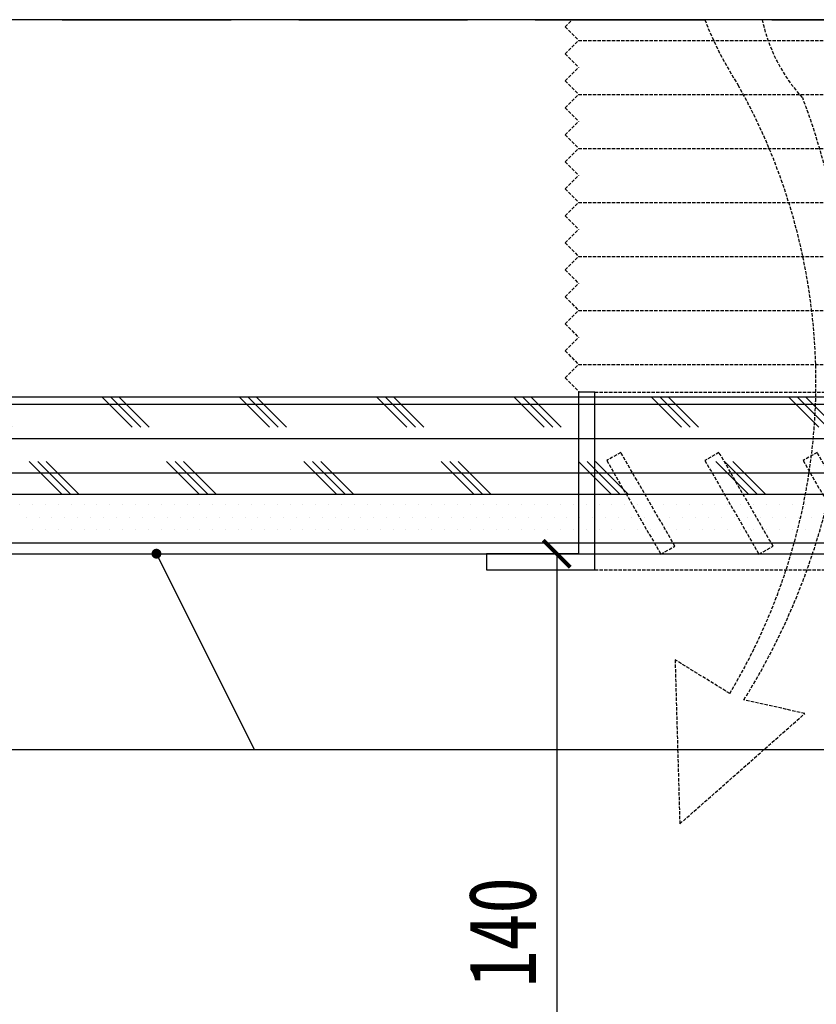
# Model space of a CAD drawing. Header units: millimetres. Extents: x -53 to 3023, y -53 to 2153.
# Tile 15 of 52: x 807 to 954, y 1139 to 1322. Entities that reach past the tile are written whole.
import ezdxf

# ---------------------------------------------------------------- set-up
doc = ezdxf.new("R2010")
doc.units = ezdxf.units.MM
doc.header["$LTSCALE"] = 5
doc.linetypes.add('DASH', pattern=[0.35, 0.25, -0.1])
doc.layers.get('Defpoints').update_dxf_attribs({"color": 8})
for name, color, linetype in [('A-建筑-拆墙', 251, 'Continuous'), ('E-尺寸标注', 9, 'Continuous'), ('Q-立面-填充', 251, 'Continuous'), ('Q-立面-完成面造型线', 6, 'Continuous'), ('Q-立面-次粗线', 31, 'Continuous'), ('Q-立面-粗线', 30, 'Continuous')]:
    doc.layers.add(name, color=color, linetype=linetype)
doc.styles.add('CCD_DIM', font='SimSun.ttf', dxfattribs={"width": 0.8})
doc.styles.get("Standard").update_dxf_attribs({"font": 'SimSun.ttf'})
doc.dimstyles.new('1', dxfattribs={"dimscale": 0, "dimtxt": 2.5, "dimasz": 1.5, "dimexe": 1, "dimexo": 0, "dimgap": 0.3, "dimtad": 1, "dimdec": 0, "dimzin": 0, "dimdsep": 46, "dimtxsty": 'Standard', "dimblk": 'ARCHTICK', "dimcen": 0.09, "dimclrd": 8, "dimclre": 8, "dimclrt": 4, "dimadec": 0, "dimazin": 0, "dimtfac": 1, "dimtdec": 0, "dimtix": 1, "dimtofl": 0, "dimtmove": 2, "dimatfit": 3, "dimldrblk": 'DOTSMALL', "dimfxl": 5, "dimfxlon": 1, "dimtolj": 1, "dimtzin": 0, "dimarcsym": 0})
doc.dimstyles.get("Standard").update_dxf_attribs({"dimtxt": 0.18, "dimasz": 0.18, "dimexe": 0.18, "dimexo": 0.0625, "dimgap": 0.09, "dimtad": 0, "dimtih": 1, "dimtoh": 1, "dimdec": 4, "dimzin": 0, "dimdsep": 46, "dimtxsty": 'Standard', "dimcen": 0.09, "dimadec": 0, "dimazin": 0, "dimtfac": 1, "dimtdec": 4, "dimtofl": 0, "dimtmove": 0, "dimatfit": 3, "dimfxl": 1, "dimtolj": 1, "dimtzin": 0, "dimarcsym": 0})

# ---------------------------------------------------------------- blocks, each defined once
blk = doc.blocks.new('_ArchTick')
at = {"color": 0, "linetype": 'ByBlock', "const_width": 0.15}
blk.add_lwpolyline([(-0.5, -0.5), (0.5, 0.5)], dxfattribs=at)
blk = doc.blocks.new('*D119')
at = {"layer": 'Defpoints', "color": 0, "ltscale": 0.1999999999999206, "transparency": 16777216}
for p in [(-535219.0298560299, 505283.0771867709), (-535219.0298560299, 505255.0771867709), (-535210.4387871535, 505255.0771867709)]:
    blk.add_point(p, dxfattribs=at)
at = {"layer": 'E-尺寸标注', "color": 44, "lineweight": -2, "ltscale": 0.1999999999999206, "transparency": 16777216}
for p, q in [((-535215.4387871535, 505283.0771867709), (-535209.4387871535, 505283.0771867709)), ((-535210.4387871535, 505283.0771867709), (-535210.4387871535, 505255.0771867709)), ((-535215.4387871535, 505255.0771867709), (-535209.4387871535, 505255.0771867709))]:
    blk.add_line(p, q, dxfattribs=at)
for p, rotation in [((-535210.4387871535, 505283.0771867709), 90), ((-535210.4387871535, 505255.0771867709), 270)]:
    blk.add_blockref('_ArchTick', p, dxfattribs=dict(at, rotation=rotation))
at = {"layer": 'E-尺寸标注', "color": 50, "ltscale": 0.1999999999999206, "transparency": 16777216, "insert": (-535212.4387871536, 505269.0771867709), "char_height": 2.499999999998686, "attachment_point": 5, "rotation": 90, "style": 'CCD_DIM'}
blk.add_mtext('\\A1;140', dxfattribs=at)
blk = doc.blocks.new('HBA_Leader_Dot')
at = {"color": 0, "linetype": 'ByBlock'}
blk.add_line((-5, 0), (-10, 0), dxfattribs=at)
at = {"color": 0, "linetype": 'ByBlock', "const_width": 5}
blk.add_lwpolyline([(-2.5, 0, 1), (2.5, 0, 1)], format="xyb", close=True, dxfattribs=at)
blk = doc.blocks.new('*E38')
at = {"layer": 'Q-立面-次粗线', "color": 251, "linetype": 'DASH', "ltscale": 0.1}
for p, q in [((2.902140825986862, 29.48471638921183, 1.00000001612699e-08), (3.166976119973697, 29.74955168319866, 1.00000001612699e-08)), ((27.09953959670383, 29.48243095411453, 1.00000001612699e-08), (26.83241886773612, 29.74955168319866, 1.00000001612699e-08)), ((2.902140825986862, 29.48471638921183, 1.00000001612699e-08), (3.40168042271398, 28.98517679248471, 1.00000001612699e-08)), ((27.09953959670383, 29.48243095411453, 1.00000001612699e-08), (26.60000000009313, 28.98289135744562, 1.00000001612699e-08)), ((2.902140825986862, 28.4856371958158, 1.00000001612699e-08), (3.40168042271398, 28.98517679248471, 1.00000001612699e-08)), ((3.401654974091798, 28.98515134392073, 1.00000001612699e-08), (26.6016896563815, 28.98120170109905, 1.00000001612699e-08)), ((27.09953959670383, 28.48335176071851, 1.00000001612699e-08), (26.60000000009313, 28.98289135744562, 1.00000001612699e-08)), ((2.902140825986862, 28.4856371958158, 1.00000001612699e-08), (3.40168042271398, 27.98609759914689, 1.00000001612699e-08)), ((27.09953959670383, 28.48335176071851, 1.00000001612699e-08), (26.60000000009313, 27.9838121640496, 1.00000001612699e-08)), ((2.902140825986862, 27.48655800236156, 1.00000001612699e-08), (3.40168042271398, 27.98609759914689, 1.00000001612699e-08)), ((27.09953959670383, 27.48427256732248, 1.00000001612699e-08), (26.60000000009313, 27.9838121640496, 1.00000001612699e-08)), ((2.902140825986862, 27.48655800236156, 1.00000001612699e-08), (3.40168042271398, 26.98701840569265, 1.00000001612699e-08)), ((27.09953959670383, 27.48427256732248, 1.00000001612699e-08), (26.60000000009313, 26.98473297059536, 1.00000001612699e-08)), ((2.902140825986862, 26.48747880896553, 1.00000001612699e-08), (3.40168042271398, 26.98701840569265, 1.00000001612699e-08)), ((3.40153785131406, 26.98716097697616, 1.00000001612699e-08), (26.60181528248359, 26.98291768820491, 1.00000001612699e-08)), ((27.09953959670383, 26.48519337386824, 1.00000001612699e-08), (26.60000000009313, 26.98473297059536, 1.00000001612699e-08)), ((2.902140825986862, 26.48747880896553, 1.00000001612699e-08), (3.40168042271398, 25.98793921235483, 1.00000001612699e-08)), ((27.09953959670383, 26.48519337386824, 1.00000001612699e-08), (26.60000000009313, 25.98565377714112, 1.00000001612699e-08)), ((2.902140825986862, 25.4883996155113, 1.00000001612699e-08), (3.40168042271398, 25.98793921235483, 1.00000001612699e-08)), ((27.09953959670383, 25.48611418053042, 1.00000001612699e-08), (26.60000000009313, 25.98565377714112, 1.00000001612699e-08)), ((2.902140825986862, 25.4883996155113, 1.00000001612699e-08), (3.40168042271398, 24.9888600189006, 1.00000001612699e-08)), ((27.09953959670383, 25.48611418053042, 1.00000001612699e-08), (26.60000000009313, 24.9865745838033, 1.00000001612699e-08)), ((2.902140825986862, 24.48932042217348, 1.00000001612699e-08), (3.40168042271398, 24.9888600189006, 1.00000001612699e-08)), ((3.401342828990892, 24.98919761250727, 1.00000001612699e-08), (26.60196108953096, 24.98461349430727, 1.00000001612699e-08)), ((27.09953959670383, 24.48703498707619, 1.00000001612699e-08), (26.60000000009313, 24.9865745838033, 1.00000001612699e-08)), ((2.902140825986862, 24.48932042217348, 1.00000001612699e-08), (3.40168042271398, 23.98978082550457, 1.00000001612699e-08)), ((27.09953959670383, 24.48703498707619, 1.00000001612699e-08), (26.60000000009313, 23.98749539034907, 1.00000001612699e-08)), ((2.902140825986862, 23.49024122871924, 1.00000001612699e-08), (3.40168042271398, 23.98978082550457, 1.00000001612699e-08)), ((27.09953959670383, 23.48795579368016, 1.00000001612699e-08), (26.60000000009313, 23.98749539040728, 1.00000001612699e-08)), ((2.902140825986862, 23.49024122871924, 1.00000001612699e-08), (3.40168042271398, 22.99070163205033, 1.00000001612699e-08)), ((27.09953959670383, 23.48795579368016, 1.00000001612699e-08), (26.60000000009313, 22.98841619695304, 1.00000001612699e-08)), ((2.902140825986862, 22.49116203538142, 1.00000001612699e-08), (3.40168042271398, 22.99070163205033, 1.00000001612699e-08)), ((3.40153785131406, 22.99084420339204, 1.00000001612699e-08), (26.60181528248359, 22.98660091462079, 1.00000001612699e-08)), ((27.09953959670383, 22.48887660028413, 1.00000001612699e-08), (26.60000000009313, 22.98841619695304, 1.00000001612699e-08)), ((2.902140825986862, 22.49116203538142, 1.00000001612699e-08), (3.40168042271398, 21.99162243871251, 1.00000001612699e-08)), ((27.09953959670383, 22.48887660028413, 1.00000001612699e-08), (26.60000000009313, 21.98933700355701, 1.00000001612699e-08)), ((2.902140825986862, 21.49208284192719, 1.00000001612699e-08), (3.40168042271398, 21.99162243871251, 1.00000001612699e-08)), ((27.09953959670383, 21.4897974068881, 1.00000001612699e-08), (26.60000000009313, 21.98933700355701, 1.00000001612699e-08)), ((2.902140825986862, 21.49208284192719, 1.00000001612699e-08), (3.40168042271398, 20.99254324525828, 1.00000001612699e-08)), ((27.09953959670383, 21.4897974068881, 1.00000001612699e-08), (26.60000000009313, 20.99025781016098, 1.00000001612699e-08)), ((2.902140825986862, 20.49300364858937, 1.00000001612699e-08), (3.40168042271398, 20.99254324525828, 1.00000001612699e-08)), ((3.401342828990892, 20.99288083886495, 1.00000001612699e-08), (26.60196108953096, 20.98829672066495, 1.00000001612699e-08)), ((27.09953959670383, 20.49071821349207, 1.00000001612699e-08), (26.60000000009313, 20.99025781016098, 1.00000001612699e-08)), ((2.902140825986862, 20.49300364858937, 1.00000001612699e-08), (3.40168042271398, 19.99346405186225, 1.00000001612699e-08)), ((27.09953959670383, 20.49071821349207, 1.00000001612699e-08), (26.60000000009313, 19.99117861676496, 1.00000001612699e-08)), ((2.902140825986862, 19.49392445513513, 1.00000001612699e-08), (3.40168042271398, 19.99346405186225, 1.00000001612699e-08)), ((27.09953959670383, 19.49163902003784, 1.00000001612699e-08), (26.60000000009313, 19.99117861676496, 1.00000001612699e-08)), ((2.902140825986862, 19.49392445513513, 1.00000001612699e-08), (3.40168042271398, 18.99438485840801, 1.00000001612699e-08)), ((27.09953959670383, 19.49163902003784, 1.00000001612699e-08), (26.60000000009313, 18.99209942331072, 1.00000001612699e-08)), ((2.902140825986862, 18.4948452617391, 1.00000001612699e-08), (3.40168042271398, 18.99438485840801, 1.00000001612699e-08)), ((3.401113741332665, 18.99495153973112, 1.00000001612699e-08), (26.60213236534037, 18.98996705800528, 1.00000001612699e-08)), ((27.09953959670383, 18.49255982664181, 1.00000001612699e-08), (26.60000000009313, 18.99209942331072, 1.00000001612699e-08)), ((2.902140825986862, 18.4948452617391, 1.00000001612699e-08), (3.40168042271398, 17.99530566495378, 1.00000001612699e-08)), ((27.09953959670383, 18.49255982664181, 1.00000001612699e-08), (26.60000000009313, 17.99302022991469, 1.00000001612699e-08)), ((2.902140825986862, 17.49576606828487, 1.00000001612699e-08), (3.40168042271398, 17.99530566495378, 1.00000001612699e-08)), ((27.09953959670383, 17.49348063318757, 1.00000001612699e-08), (26.60000000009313, 17.99302022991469, 1.00000001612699e-08)), ((2.902140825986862, 17.49576606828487, 1.00000001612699e-08), (3.40168042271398, 16.99622647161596, 1.00000001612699e-08)), ((27.09953959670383, 17.49348063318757, 1.00000001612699e-08), (26.60000000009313, 16.99394103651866, 1.00000001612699e-08)), ((2.900460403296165, 16.49836729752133, 1.00000001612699e-08), (3.400000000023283, 16.99790689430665, 1.00000001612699e-08)), ((3.399159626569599, 16.99706652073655, 1.00000001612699e-08), (26.60233642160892, 16.99160461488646, 1.00000001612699e-08)), ((27.09953959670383, 16.49440143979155, 1.00000001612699e-08), (26.60000000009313, 16.99394103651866, 1.00000001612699e-08)), ((2.900460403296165, 16.49836729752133, 1.00000001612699e-08), (3.400000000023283, 15.99882770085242, 1.00000001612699e-08)), ((27.09953959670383, 16.49440143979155, 1.00000001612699e-08), (26.60000000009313, 15.99486184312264, 1.00000001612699e-08)), ((4, 15.96926253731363, 1.00000001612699e-08), (26, 15.96926253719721, 1.00000001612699e-08)), ((4, 9.394861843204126, 1.00000001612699e-08), (26, 9.394861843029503, 1.00000001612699e-08))]:
    blk.add_line(p, q, dxfattribs=at)
at = {"layer": 'Q-立面-次粗线', "color": 136, "linetype": 'DASH', "ltscale": 0.1, "elevation": 1.00000001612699e-08}
blk.add_lwpolyline([(8.070085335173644, 29.74955168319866, 0.05316916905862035), (9.32257653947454, 27.30483460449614, -0.2688695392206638), (8.992151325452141, 4.823371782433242), (6.970312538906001, 6.070684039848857), (7.145515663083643, 0), (11.76973209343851, 4.084037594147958), (9.515260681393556, 4.587839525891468, 0.2349015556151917), (11.69070724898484, 26.85397477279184, -0.1344622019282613), (10.19078938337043, 29.74955168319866, -0.1344622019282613)], format="xyb", dxfattribs=at)
at = {"layer": 'Q-立面-次粗线', "elevation": 1.00000001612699e-08}
for points in [[(4, 15.96926253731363), (3.400000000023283, 15.96926253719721), (3.400000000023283, 9.994861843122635), (0, 9.994861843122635), (0, 9.39486184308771), (4, 9.394861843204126), (4, 15.96926253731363)], [(26, 15.96926253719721), (26.59999999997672, 15.96926253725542), (26.59999999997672, 9.994861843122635), (30, 9.994861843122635), (30, 9.39486184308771), (26, 9.39486184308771), (26, 15.96926253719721)]]:
    blk.add_lwpolyline(points, dxfattribs=at)
at = {"layer": 'Q-立面-次粗线', "color": 251, "linetype": 'DASH', "ltscale": 0.1, "elevation": 1.00000001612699e-08}
for points in [[(4.963016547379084, 13.7416783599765), (4.44340130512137, 13.44167835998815), (6.44340130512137, 9.977576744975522), (6.963016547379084, 10.27757674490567)], [(8.594695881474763, 13.7416783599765), (8.075080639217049, 13.44167835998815), (10.07508063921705, 9.977576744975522), (10.59469588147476, 10.27757674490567)], [(12.22637521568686, 13.7416783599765), (11.70675997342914, 13.44167835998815), (13.70675997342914, 9.977576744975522), (14.22637521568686, 10.27757674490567)], [(15.85805454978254, 13.7416783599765), (15.33843930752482, 13.44167835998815), (17.33843930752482, 9.977576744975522), (17.85805454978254, 10.27757674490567)], [(19.48973388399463, 13.7416783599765), (18.97011864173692, 13.44167835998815), (20.97011864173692, 9.977576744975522), (21.48973388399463, 10.27757674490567)], [(23.12141321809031, 13.7416783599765), (22.6017979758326, 13.44167835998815), (24.6017979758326, 9.977576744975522), (25.12141321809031, 10.27757674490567)]]:
    blk.add_lwpolyline(points, close=True, dxfattribs=at)
blk = doc.blocks.new('0')
at = {"layer": 'Q-立面-填充', "ltscale": 0.1999999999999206}
h = blk.add_hatch(dxfattribs=at)
h.set_pattern_fill('CORK', color=256, scale=2, style=0)
h.set_pattern_definition([(0, (-535264.8298560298, 505245.2771867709), (0, 1.269999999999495), []), (135, (-535264.1948560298, 505244.6421867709), (-2.540001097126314, -2.540001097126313), [1.796051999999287, -1.796051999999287]), (135, (-535263.8773560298, 505244.6421867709), (-2.540001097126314, -2.540001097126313), [1.796051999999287, -1.796051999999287]), (135, (-535263.5598560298, 505244.6421867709), (-2.540001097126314, -2.540001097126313), [1.796051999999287, -1.796051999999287])])
h.paths.add_polyline_path([(-535179.0298560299, 505288.8771867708), (-535264.8298560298, 505288.8771867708), (-535264.8298560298, 505285.2771867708), (-535179.0298560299, 505285.2771867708)])
h.paths.add_polyline_path([(-535224.8298560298, 505248.8771867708), (-535259.0298560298, 505248.8771867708), (-535261.2298560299, 505248.8771867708), (-535261.2298560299, 505245.2771867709), (-535224.8298560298, 505245.2771867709)])
at = {"layer": 'Defpoints', "linetype": 'Continuous'}
blk.add_lwpolyline([(-535333.7324879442, 505192.1113007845), (-535147.0764703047, 505192.1113007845), (-535147.0764703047, 505302.831876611), (-535333.7324879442, 505302.831876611)], close=True, dxfattribs=at)
at = {"layer": 'Q-立面-完成面造型线', "ltscale": 0.1999999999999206}
blk.add_line((-535259.0298560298, 505283.0771867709, 1.378868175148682), (-535179.0298560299, 505283.0771867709, 1.378868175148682), dxfattribs=at)
at = {"layer": 'Q-立面-次粗线', "ltscale": 0.1999999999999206}
for p, q in [((-535264.8298560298, 505288.8771867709, 1.378868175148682), (-535179.0298560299, 505288.8771867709, 1.378868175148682)), ((-535264.8298560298, 505285.2771867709, 1.378868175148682), (-535179.0298560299, 505285.2771867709, 1.378868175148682)), ((-535230.301941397, 505284.9109367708, 1.378868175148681), (-535230.301941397, 505284.9109367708, 1.378868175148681)), ((-535229.8256913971, 505284.9109367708, 1.378868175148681), (-535229.8256913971, 505284.9109367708, 1.378868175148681)), ((-535229.3494413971, 505284.9109367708, 1.378868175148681), (-535229.3494413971, 505284.9109367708, 1.378868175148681)), ((-535228.8731913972, 505284.9109367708, 1.378868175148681), (-535228.8731913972, 505284.9109367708, 1.378868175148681)), ((-535228.3969413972, 505284.9109367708, 1.378868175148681), (-535228.3969413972, 505284.9109367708, 1.378868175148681)), ((-535227.9206913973, 505284.9109367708, 1.378868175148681), (-535227.9206913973, 505284.9109367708, 1.378868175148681)), ((-535227.4444413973, 505284.9109367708, 1.378868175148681), (-535227.4444413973, 505284.9109367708, 1.378868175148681)), ((-535226.9681913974, 505284.9109367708, 1.378868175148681), (-535226.9681913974, 505284.9109367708, 1.378868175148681)), ((-535226.4919413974, 505284.9109367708, 1.378868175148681), (-535226.4919413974, 505284.9109367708, 1.378868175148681)), ((-535226.0156913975, 505284.9109367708, 1.378868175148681), (-535226.0156913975, 505284.9109367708, 1.378868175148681)), ((-535225.5394413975, 505284.9109367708, 1.378868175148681), (-535225.5394413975, 505284.9109367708, 1.378868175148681)), ((-535225.0631913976, 505284.9109367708, 1.378868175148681), (-535225.0631913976, 505284.9109367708, 1.378868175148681)), ((-535224.5869413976, 505284.9109367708, 1.378868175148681), (-535224.5869413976, 505284.9109367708, 1.378868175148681)), ((-535224.1106913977, 505284.9109367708, 1.378868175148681), (-535224.1106913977, 505284.9109367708, 1.378868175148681)), ((-535223.6344413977, 505284.9109367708, 1.378868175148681), (-535223.6344413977, 505284.9109367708, 1.378868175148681)), ((-535223.1581913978, 505284.9109367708, 1.378868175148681), (-535223.1581913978, 505284.9109367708, 1.378868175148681)), ((-535222.6819413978, 505284.9109367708, 1.378868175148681), (-535222.6819413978, 505284.9109367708, 1.378868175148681)), ((-535222.2056913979, 505284.9109367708, 1.378868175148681), (-535222.2056913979, 505284.9109367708, 1.378868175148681)), ((-535221.7294413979, 505284.9109367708, 1.378868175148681), (-535221.7294413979, 505284.9109367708, 1.378868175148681)), ((-535221.253191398, 505284.9109367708, 1.378868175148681), (-535221.253191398, 505284.9109367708, 1.378868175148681)), ((-535220.776941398, 505284.9109367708, 1.378868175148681), (-535220.776941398, 505284.9109367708, 1.378868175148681)), ((-535220.3006913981, 505284.9109367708, 1.378868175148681), (-535220.3006913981, 505284.9109367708, 1.378868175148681)), ((-535219.8244413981, 505284.9109367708, 1.378868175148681), (-535219.8244413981, 505284.9109367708, 1.378868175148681)), ((-535219.3481913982, 505284.9109367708, 1.378868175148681), (-535219.3481913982, 505284.9109367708, 1.378868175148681)), ((-535218.8719413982, 505284.9109367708, 1.378868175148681), (-535218.8719413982, 505284.9109367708, 1.378868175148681)), ((-535218.3956913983, 505284.9109367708, 1.378868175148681), (-535218.3956913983, 505284.9109367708, 1.378868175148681)), ((-535217.9194413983, 505284.9109367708, 1.378868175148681), (-535217.9194413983, 505284.9109367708, 1.378868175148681)), ((-535217.4431913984, 505284.9109367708, 1.378868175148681), (-535217.4431913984, 505284.9109367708, 1.378868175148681)), ((-535216.9669413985, 505284.9109367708, 1.378868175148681), (-535216.9669413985, 505284.9109367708, 1.378868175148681)), ((-535216.4906913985, 505284.9109367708, 1.378868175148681), (-535216.4906913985, 505284.9109367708, 1.378868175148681)), ((-535216.0144413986, 505284.9109367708, 1.378868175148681), (-535216.0144413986, 505284.9109367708, 1.378868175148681)), ((-535215.5381913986, 505284.9109367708, 1.378868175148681), (-535215.5381913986, 505284.9109367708, 1.378868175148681)), ((-535215.0619413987, 505284.9109367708, 1.378868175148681), (-535215.0619413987, 505284.9109367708, 1.378868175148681)), ((-535214.5856913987, 505284.9109367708, 1.378868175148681), (-535214.5856913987, 505284.9109367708, 1.378868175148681)), ((-535214.1094413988, 505284.9109367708, 1.378868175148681), (-535214.1094413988, 505284.9109367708, 1.378868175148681)), ((-535213.6331913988, 505284.9109367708, 1.378868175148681), (-535213.6331913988, 505284.9109367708, 1.378868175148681)), ((-535213.1569413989, 505284.9109367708, 1.378868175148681), (-535213.1569413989, 505284.9109367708, 1.378868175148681)), ((-535212.6806913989, 505284.9109367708, 1.378868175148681), (-535212.6806913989, 505284.9109367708, 1.378868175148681)), ((-535212.204441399, 505284.9109367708, 1.378868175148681), (-535212.204441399, 505284.9109367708, 1.378868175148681)), ((-535211.728191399, 505284.9109367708, 1.378868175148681), (-535211.728191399, 505284.9109367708, 1.378868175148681)), ((-535211.2519413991, 505284.9109367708, 1.378868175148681), (-535211.2519413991, 505284.9109367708, 1.378868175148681)), ((-535210.7756913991, 505284.9109367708, 1.378868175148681), (-535210.7756913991, 505284.9109367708, 1.378868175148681)), ((-535210.2994413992, 505284.9109367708, 1.378868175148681), (-535210.2994413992, 505284.9109367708, 1.378868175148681)), ((-535209.8231913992, 505284.9109367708, 1.378868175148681), (-535209.8231913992, 505284.9109367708, 1.378868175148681)), ((-535209.3469413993, 505284.9109367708, 1.378868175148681), (-535209.3469413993, 505284.9109367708, 1.378868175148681)), ((-535208.8706913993, 505284.9109367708, 1.378868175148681), (-535208.8706913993, 505284.9109367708, 1.378868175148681)), ((-535208.3944413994, 505284.9109367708, 1.378868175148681), (-535208.3944413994, 505284.9109367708, 1.378868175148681)), ((-535207.9181913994, 505284.9109367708, 1.378868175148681), (-535207.9181913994, 505284.9109367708, 1.378868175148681)), ((-535207.4419413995, 505284.9109367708, 1.378868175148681), (-535207.4419413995, 505284.9109367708, 1.378868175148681)), ((-535206.9656913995, 505284.9109367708, 1.378868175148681), (-535206.9656913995, 505284.9109367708, 1.378868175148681)), ((-535206.4894413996, 505284.9109367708, 1.378868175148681), (-535206.4894413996, 505284.9109367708, 1.378868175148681)), ((-535206.0131913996, 505284.9109367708, 1.378868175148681), (-535206.0131913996, 505284.9109367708, 1.378868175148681)), ((-535205.5369413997, 505284.9109367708, 1.378868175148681), (-535205.5369413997, 505284.9109367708, 1.378868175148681)), ((-535205.0606913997, 505284.9109367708, 1.378868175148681), (-535205.0606913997, 505284.9109367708, 1.378868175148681)), ((-535204.5844413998, 505284.9109367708, 1.378868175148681), (-535204.5844413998, 505284.9109367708, 1.378868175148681)), ((-535204.1081913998, 505284.9109367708, 1.378868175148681), (-535204.1081913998, 505284.9109367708, 1.378868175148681)), ((-535203.6319413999, 505284.9109367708, 1.378868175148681), (-535203.6319413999, 505284.9109367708, 1.378868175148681)), ((-535203.1556913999, 505284.9109367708, 1.378868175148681), (-535203.1556913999, 505284.9109367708, 1.378868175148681)), ((-535202.6794414, 505284.9109367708, 1.378868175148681), (-535202.6794414, 505284.9109367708, 1.378868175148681)), ((-535202.2031914, 505284.9109367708, 1.378868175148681), (-535202.2031914, 505284.9109367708, 1.378868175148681)), ((-535201.7269414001, 505284.9109367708, 1.378868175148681), (-535201.7269414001, 505284.9109367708, 1.378868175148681)), ((-535201.2506914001, 505284.9109367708, 1.378868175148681), (-535201.2506914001, 505284.9109367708, 1.378868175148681)), ((-535230.0638163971, 505284.4346867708, 1.378868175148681), (-535230.0638163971, 505284.4346867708, 1.378868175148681)), ((-535229.5875663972, 505284.4346867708, 1.378868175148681), (-535229.5875663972, 505284.4346867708, 1.378868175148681)), ((-535229.1113163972, 505284.4346867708, 1.378868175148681), (-535229.1113163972, 505284.4346867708, 1.378868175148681)), ((-535228.6350663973, 505284.4346867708, 1.378868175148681), (-535228.6350663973, 505284.4346867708, 1.378868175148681)), ((-535228.1588163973, 505284.4346867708, 1.378868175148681), (-535228.1588163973, 505284.4346867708, 1.378868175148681)), ((-535227.6825663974, 505284.4346867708, 1.378868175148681), (-535227.6825663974, 505284.4346867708, 1.378868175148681)), ((-535227.2063163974, 505284.4346867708, 1.378868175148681), (-535227.2063163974, 505284.4346867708, 1.378868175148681)), ((-535226.7300663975, 505284.4346867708, 1.378868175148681), (-535226.7300663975, 505284.4346867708, 1.378868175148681)), ((-535226.2538163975, 505284.4346867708, 1.378868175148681), (-535226.2538163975, 505284.4346867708, 1.378868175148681)), ((-535225.7775663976, 505284.4346867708, 1.378868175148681), (-535225.7775663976, 505284.4346867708, 1.378868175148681)), ((-535225.3013163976, 505284.4346867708, 1.378868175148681), (-535225.3013163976, 505284.4346867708, 1.378868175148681)), ((-535224.8250663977, 505284.4346867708, 1.378868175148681), (-535224.8250663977, 505284.4346867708, 1.378868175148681)), ((-535224.3488163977, 505284.4346867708, 1.378868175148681), (-535224.3488163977, 505284.4346867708, 1.378868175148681)), ((-535223.8725663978, 505284.4346867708, 1.378868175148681), (-535223.8725663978, 505284.4346867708, 1.378868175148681)), ((-535223.3963163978, 505284.4346867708, 1.378868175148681), (-535223.3963163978, 505284.4346867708, 1.378868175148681)), ((-535222.9200663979, 505284.4346867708, 1.378868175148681), (-535222.9200663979, 505284.4346867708, 1.378868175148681)), ((-535222.4438163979, 505284.4346867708, 1.378868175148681), (-535222.4438163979, 505284.4346867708, 1.378868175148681)), ((-535221.967566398, 505284.4346867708, 1.378868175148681), (-535221.967566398, 505284.4346867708, 1.378868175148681)), ((-535221.491316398, 505284.4346867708, 1.378868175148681), (-535221.491316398, 505284.4346867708, 1.378868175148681)), ((-535221.0150663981, 505284.4346867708, 1.378868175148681), (-535221.0150663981, 505284.4346867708, 1.378868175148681)), ((-535220.5388163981, 505284.4346867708, 1.378868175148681), (-535220.5388163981, 505284.4346867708, 1.378868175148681)), ((-535220.0625663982, 505284.4346867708, 1.378868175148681), (-535220.0625663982, 505284.4346867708, 1.378868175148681)), ((-535219.5863163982, 505284.4346867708, 1.378868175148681), (-535219.5863163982, 505284.4346867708, 1.378868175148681)), ((-535219.1100663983, 505284.4346867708, 1.378868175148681), (-535219.1100663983, 505284.4346867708, 1.378868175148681)), ((-535218.6338163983, 505284.4346867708, 1.378868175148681), (-535218.6338163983, 505284.4346867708, 1.378868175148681)), ((-535218.1575663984, 505284.4346867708, 1.378868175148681), (-535218.1575663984, 505284.4346867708, 1.378868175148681)), ((-535217.6813163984, 505284.4346867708, 1.378868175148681), (-535217.6813163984, 505284.4346867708, 1.378868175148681)), ((-535217.2050663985, 505284.4346867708, 1.378868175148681), (-535217.2050663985, 505284.4346867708, 1.378868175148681)), ((-535216.7288163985, 505284.4346867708, 1.378868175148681), (-535216.7288163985, 505284.4346867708, 1.378868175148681)), ((-535216.2525663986, 505284.4346867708, 1.378868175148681), (-535216.2525663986, 505284.4346867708, 1.378868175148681)), ((-535215.7763163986, 505284.4346867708, 1.378868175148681), (-535215.7763163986, 505284.4346867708, 1.378868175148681)), ((-535215.3000663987, 505284.4346867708, 1.378868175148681), (-535215.3000663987, 505284.4346867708, 1.378868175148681)), ((-535214.8238163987, 505284.4346867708, 1.378868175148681), (-535214.8238163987, 505284.4346867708, 1.378868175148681)), ((-535214.3475663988, 505284.4346867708, 1.378868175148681), (-535214.3475663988, 505284.4346867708, 1.378868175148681)), ((-535213.8713163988, 505284.4346867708, 1.378868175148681), (-535213.8713163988, 505284.4346867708, 1.378868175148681)), ((-535213.3950663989, 505284.4346867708, 1.378868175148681), (-535213.3950663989, 505284.4346867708, 1.378868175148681)), ((-535212.918816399, 505284.4346867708, 1.378868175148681), (-535212.918816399, 505284.4346867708, 1.378868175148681)), ((-535212.442566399, 505284.4346867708, 1.378868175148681), (-535212.442566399, 505284.4346867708, 1.378868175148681)), ((-535211.966316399, 505284.4346867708, 1.378868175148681), (-535211.966316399, 505284.4346867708, 1.378868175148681)), ((-535211.4900663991, 505284.4346867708, 1.378868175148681), (-535211.4900663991, 505284.4346867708, 1.378868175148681)), ((-535211.0138163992, 505284.4346867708, 1.378868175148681), (-535211.0138163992, 505284.4346867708, 1.378868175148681)), ((-535210.5375663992, 505284.4346867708, 1.378868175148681), (-535210.5375663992, 505284.4346867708, 1.378868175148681)), ((-535210.0613163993, 505284.4346867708, 1.378868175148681), (-535210.0613163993, 505284.4346867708, 1.378868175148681)), ((-535209.5850663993, 505284.4346867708, 1.378868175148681), (-535209.5850663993, 505284.4346867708, 1.378868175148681)), ((-535209.1088163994, 505284.4346867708, 1.378868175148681), (-535209.1088163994, 505284.4346867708, 1.378868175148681)), ((-535208.6325663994, 505284.4346867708, 1.378868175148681), (-535208.6325663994, 505284.4346867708, 1.378868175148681)), ((-535208.1563163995, 505284.4346867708, 1.378868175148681), (-535208.1563163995, 505284.4346867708, 1.378868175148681)), ((-535207.6800663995, 505284.4346867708, 1.378868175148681), (-535207.6800663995, 505284.4346867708, 1.378868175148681)), ((-535207.2038163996, 505284.4346867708, 1.378868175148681), (-535207.2038163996, 505284.4346867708, 1.378868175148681)), ((-535206.7275663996, 505284.4346867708, 1.378868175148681), (-535206.7275663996, 505284.4346867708, 1.378868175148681)), ((-535206.2513163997, 505284.4346867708, 1.378868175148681), (-535206.2513163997, 505284.4346867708, 1.378868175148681)), ((-535205.7750663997, 505284.4346867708, 1.378868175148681), (-535205.7750663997, 505284.4346867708, 1.378868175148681)), ((-535205.2988163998, 505284.4346867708, 1.378868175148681), (-535205.2988163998, 505284.4346867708, 1.378868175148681)), ((-535204.8225663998, 505284.4346867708, 1.378868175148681), (-535204.8225663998, 505284.4346867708, 1.378868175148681)), ((-535204.3463163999, 505284.4346867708, 1.378868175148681), (-535204.3463163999, 505284.4346867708, 1.378868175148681)), ((-535203.8700663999, 505284.4346867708, 1.378868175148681), (-535203.8700663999, 505284.4346867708, 1.378868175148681)), ((-535203.3938164, 505284.4346867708, 1.378868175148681), (-535203.3938164, 505284.4346867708, 1.378868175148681)), ((-535202.9175664, 505284.4346867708, 1.378868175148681), (-535202.9175664, 505284.4346867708, 1.378868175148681)), ((-535202.4413164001, 505284.4346867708, 1.378868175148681), (-535202.4413164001, 505284.4346867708, 1.378868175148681)), ((-535201.9650664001, 505284.4346867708, 1.378868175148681), (-535201.9650664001, 505284.4346867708, 1.378868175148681)), ((-535201.4888164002, 505284.4346867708, 1.378868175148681), (-535201.4888164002, 505284.4346867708, 1.378868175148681)), ((-535201.0125664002, 505284.4346867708, 1.378868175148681), (-535201.0125664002, 505284.4346867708, 1.378868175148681)), ((-535229.8256913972, 505283.9584367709, 1.378868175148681), (-535229.8256913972, 505283.9584367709, 1.378868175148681)), ((-535229.3494413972, 505283.9584367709, 1.378868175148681), (-535229.3494413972, 505283.9584367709, 1.378868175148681)), ((-535228.8731913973, 505283.9584367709, 1.378868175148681), (-535228.8731913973, 505283.9584367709, 1.378868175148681)), ((-535228.3969413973, 505283.9584367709, 1.378868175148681), (-535228.3969413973, 505283.9584367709, 1.378868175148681)), ((-535227.9206913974, 505283.9584367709, 1.378868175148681), (-535227.9206913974, 505283.9584367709, 1.378868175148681)), ((-535227.4444413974, 505283.9584367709, 1.378868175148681), (-535227.4444413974, 505283.9584367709, 1.378868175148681)), ((-535226.9681913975, 505283.9584367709, 1.378868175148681), (-535226.9681913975, 505283.9584367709, 1.378868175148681)), ((-535226.4919413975, 505283.9584367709, 1.378868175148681), (-535226.4919413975, 505283.9584367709, 1.378868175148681)), ((-535226.0156913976, 505283.9584367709, 1.378868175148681), (-535226.0156913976, 505283.9584367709, 1.378868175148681)), ((-535225.5394413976, 505283.9584367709, 1.378868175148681), (-535225.5394413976, 505283.9584367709, 1.378868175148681)), ((-535225.0631913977, 505283.9584367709, 1.378868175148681), (-535225.0631913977, 505283.9584367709, 1.378868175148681)), ((-535224.5869413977, 505283.9584367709, 1.378868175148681), (-535224.5869413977, 505283.9584367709, 1.378868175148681)), ((-535224.1106913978, 505283.9584367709, 1.378868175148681), (-535224.1106913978, 505283.9584367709, 1.378868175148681)), ((-535223.6344413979, 505283.9584367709, 1.378868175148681), (-535223.6344413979, 505283.9584367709, 1.378868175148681)), ((-535223.1581913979, 505283.9584367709, 1.378868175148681), (-535223.1581913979, 505283.9584367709, 1.378868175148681)), ((-535222.681941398, 505283.9584367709, 1.378868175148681), (-535222.681941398, 505283.9584367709, 1.378868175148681)), ((-535222.205691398, 505283.9584367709, 1.378868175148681), (-535222.205691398, 505283.9584367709, 1.378868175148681)), ((-535221.729441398, 505283.9584367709, 1.378868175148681), (-535221.729441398, 505283.9584367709, 1.378868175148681)), ((-535221.2531913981, 505283.9584367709, 1.378868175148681), (-535221.2531913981, 505283.9584367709, 1.378868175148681)), ((-535220.7769413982, 505283.9584367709, 1.378868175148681), (-535220.7769413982, 505283.9584367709, 1.378868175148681)), ((-535220.3006913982, 505283.9584367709, 1.378868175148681), (-535220.3006913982, 505283.9584367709, 1.378868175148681)), ((-535219.8244413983, 505283.9584367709, 1.378868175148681), (-535219.8244413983, 505283.9584367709, 1.378868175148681)), ((-535219.3481913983, 505283.9584367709, 1.378868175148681), (-535219.3481913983, 505283.9584367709, 1.378868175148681)), ((-535218.8719413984, 505283.9584367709, 1.378868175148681), (-535218.8719413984, 505283.9584367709, 1.378868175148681)), ((-535218.3956913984, 505283.9584367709, 1.378868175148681), (-535218.3956913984, 505283.9584367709, 1.378868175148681)), ((-535217.9194413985, 505283.9584367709, 1.378868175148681), (-535217.9194413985, 505283.9584367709, 1.378868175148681)), ((-535217.4431913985, 505283.9584367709, 1.378868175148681), (-535217.4431913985, 505283.9584367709, 1.378868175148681)), ((-535216.9669413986, 505283.9584367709, 1.378868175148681), (-535216.9669413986, 505283.9584367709, 1.378868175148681)), ((-535216.4906913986, 505283.9584367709, 1.378868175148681), (-535216.4906913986, 505283.9584367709, 1.378868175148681)), ((-535216.0144413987, 505283.9584367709, 1.378868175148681), (-535216.0144413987, 505283.9584367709, 1.378868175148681)), ((-535215.5381913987, 505283.9584367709, 1.378868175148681), (-535215.5381913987, 505283.9584367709, 1.378868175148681)), ((-535215.0619413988, 505283.9584367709, 1.378868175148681), (-535215.0619413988, 505283.9584367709, 1.378868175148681)), ((-535214.5856913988, 505283.9584367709, 1.378868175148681), (-535214.5856913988, 505283.9584367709, 1.378868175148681)), ((-535214.1094413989, 505283.9584367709, 1.378868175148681), (-535214.1094413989, 505283.9584367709, 1.378868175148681)), ((-535213.6331913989, 505283.9584367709, 1.378868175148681), (-535213.6331913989, 505283.9584367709, 1.378868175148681)), ((-535213.156941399, 505283.9584367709, 1.378868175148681), (-535213.156941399, 505283.9584367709, 1.378868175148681)), ((-535212.680691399, 505283.9584367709, 1.378868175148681), (-535212.680691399, 505283.9584367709, 1.378868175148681)), ((-535212.2044413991, 505283.9584367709, 1.378868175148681), (-535212.2044413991, 505283.9584367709, 1.378868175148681)), ((-535211.7281913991, 505283.9584367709, 1.378868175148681), (-535211.7281913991, 505283.9584367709, 1.378868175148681)), ((-535211.2519413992, 505283.9584367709, 1.378868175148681), (-535211.2519413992, 505283.9584367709, 1.378868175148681)), ((-535210.7756913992, 505283.9584367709, 1.378868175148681), (-535210.7756913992, 505283.9584367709, 1.378868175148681)), ((-535210.2994413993, 505283.9584367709, 1.378868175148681), (-535210.2994413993, 505283.9584367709, 1.378868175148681)), ((-535209.8231913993, 505283.9584367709, 1.378868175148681), (-535209.8231913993, 505283.9584367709, 1.378868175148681)), ((-535209.3469413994, 505283.9584367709, 1.378868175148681), (-535209.3469413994, 505283.9584367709, 1.378868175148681)), ((-535208.8706913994, 505283.9584367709, 1.378868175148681), (-535208.8706913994, 505283.9584367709, 1.378868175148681)), ((-535208.3944413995, 505283.9584367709, 1.378868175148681), (-535208.3944413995, 505283.9584367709, 1.378868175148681)), ((-535207.9181913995, 505283.9584367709, 1.378868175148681), (-535207.9181913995, 505283.9584367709, 1.378868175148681)), ((-535207.4419413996, 505283.9584367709, 1.378868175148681), (-535207.4419413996, 505283.9584367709, 1.378868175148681)), ((-535206.9656913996, 505283.9584367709, 1.378868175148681), (-535206.9656913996, 505283.9584367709, 1.378868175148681)), ((-535206.4894413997, 505283.9584367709, 1.378868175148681), (-535206.4894413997, 505283.9584367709, 1.378868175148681)), ((-535206.0131913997, 505283.9584367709, 1.378868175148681), (-535206.0131913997, 505283.9584367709, 1.378868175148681)), ((-535205.5369413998, 505283.9584367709, 1.378868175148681), (-535205.5369413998, 505283.9584367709, 1.378868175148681)), ((-535205.0606913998, 505283.9584367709, 1.378868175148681), (-535205.0606913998, 505283.9584367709, 1.378868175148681)), ((-535204.5844413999, 505283.9584367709, 1.378868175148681), (-535204.5844413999, 505283.9584367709, 1.378868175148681)), ((-535204.1081914, 505283.9584367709, 1.378868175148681), (-535204.1081914, 505283.9584367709, 1.378868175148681)), ((-535203.6319414, 505283.9584367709, 1.378868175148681), (-535203.6319414, 505283.9584367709, 1.378868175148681)), ((-535203.1556914, 505283.9584367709, 1.378868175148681), (-535203.1556914, 505283.9584367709, 1.378868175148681)), ((-535202.6794414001, 505283.9584367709, 1.378868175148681), (-535202.6794414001, 505283.9584367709, 1.378868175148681)), ((-535202.2031914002, 505283.9584367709, 1.378868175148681), (-535202.2031914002, 505283.9584367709, 1.378868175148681)), ((-535201.7269414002, 505283.9584367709, 1.378868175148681), (-535201.7269414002, 505283.9584367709, 1.378868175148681)), ((-535201.2506914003, 505283.9584367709, 1.378868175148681), (-535201.2506914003, 505283.9584367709, 1.378868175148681)), ((-535259.4298560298, 505283.4771867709, 1.378868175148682), (-535179.0298560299, 505283.4771867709, 1.378868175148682)), ((-535230.0638163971, 505283.4821867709, 1.378868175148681), (-535230.0638163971, 505283.4821867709, 1.378868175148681)), ((-535229.5875663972, 505283.4821867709, 1.378868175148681), (-535229.5875663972, 505283.4821867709, 1.378868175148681)), ((-535229.1113163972, 505283.4821867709, 1.378868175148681), (-535229.1113163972, 505283.4821867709, 1.378868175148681)), ((-535228.6350663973, 505283.4821867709, 1.378868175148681), (-535228.6350663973, 505283.4821867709, 1.378868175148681)), ((-535228.1588163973, 505283.4821867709, 1.378868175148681), (-535228.1588163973, 505283.4821867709, 1.378868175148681)), ((-535227.6825663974, 505283.4821867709, 1.378868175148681), (-535227.6825663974, 505283.4821867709, 1.378868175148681)), ((-535227.2063163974, 505283.4821867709, 1.378868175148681), (-535227.2063163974, 505283.4821867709, 1.378868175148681)), ((-535226.7300663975, 505283.4821867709, 1.378868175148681), (-535226.7300663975, 505283.4821867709, 1.378868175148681)), ((-535226.2538163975, 505283.4821867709, 1.378868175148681), (-535226.2538163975, 505283.4821867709, 1.378868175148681)), ((-535225.7775663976, 505283.4821867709, 1.378868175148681), (-535225.7775663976, 505283.4821867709, 1.378868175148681)), ((-535225.3013163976, 505283.4821867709, 1.378868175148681), (-535225.3013163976, 505283.4821867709, 1.378868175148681)), ((-535224.8250663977, 505283.4821867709, 1.378868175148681), (-535224.8250663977, 505283.4821867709, 1.378868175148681)), ((-535224.3488163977, 505283.4821867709, 1.378868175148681), (-535224.3488163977, 505283.4821867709, 1.378868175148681)), ((-535223.8725663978, 505283.4821867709, 1.378868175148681), (-535223.8725663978, 505283.4821867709, 1.378868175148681)), ((-535223.3963163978, 505283.4821867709, 1.378868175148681), (-535223.3963163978, 505283.4821867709, 1.378868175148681)), ((-535222.9200663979, 505283.4821867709, 1.378868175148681), (-535222.9200663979, 505283.4821867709, 1.378868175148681)), ((-535222.4438163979, 505283.4821867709, 1.378868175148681), (-535222.4438163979, 505283.4821867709, 1.378868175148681)), ((-535221.967566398, 505283.4821867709, 1.378868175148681), (-535221.967566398, 505283.4821867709, 1.378868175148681)), ((-535221.491316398, 505283.4821867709, 1.378868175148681), (-535221.491316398, 505283.4821867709, 1.378868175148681)), ((-535221.0150663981, 505283.4821867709, 1.378868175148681), (-535221.0150663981, 505283.4821867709, 1.378868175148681)), ((-535220.5388163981, 505283.4821867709, 1.378868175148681), (-535220.5388163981, 505283.4821867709, 1.378868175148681)), ((-535220.0625663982, 505283.4821867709, 1.378868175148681), (-535220.0625663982, 505283.4821867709, 1.378868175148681)), ((-535219.5863163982, 505283.4821867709, 1.378868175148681), (-535219.5863163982, 505283.4821867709, 1.378868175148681)), ((-535219.1100663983, 505283.4821867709, 1.378868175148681), (-535219.1100663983, 505283.4821867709, 1.378868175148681)), ((-535218.6338163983, 505283.4821867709, 1.378868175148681), (-535218.6338163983, 505283.4821867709, 1.378868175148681)), ((-535218.1575663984, 505283.4821867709, 1.378868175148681), (-535218.1575663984, 505283.4821867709, 1.378868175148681)), ((-535217.6813163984, 505283.4821867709, 1.378868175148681), (-535217.6813163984, 505283.4821867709, 1.378868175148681)), ((-535217.2050663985, 505283.4821867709, 1.378868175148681), (-535217.2050663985, 505283.4821867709, 1.378868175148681)), ((-535216.7288163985, 505283.4821867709, 1.378868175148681), (-535216.7288163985, 505283.4821867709, 1.378868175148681)), ((-535216.2525663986, 505283.4821867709, 1.378868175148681), (-535216.2525663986, 505283.4821867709, 1.378868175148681)), ((-535215.7763163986, 505283.4821867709, 1.378868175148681), (-535215.7763163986, 505283.4821867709, 1.378868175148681)), ((-535215.3000663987, 505283.4821867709, 1.378868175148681), (-535215.3000663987, 505283.4821867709, 1.378868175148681)), ((-535214.8238163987, 505283.4821867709, 1.378868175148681), (-535214.8238163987, 505283.4821867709, 1.378868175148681)), ((-535214.3475663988, 505283.4821867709, 1.378868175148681), (-535214.3475663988, 505283.4821867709, 1.378868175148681)), ((-535213.8713163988, 505283.4821867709, 1.378868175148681), (-535213.8713163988, 505283.4821867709, 1.378868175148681)), ((-535213.3950663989, 505283.4821867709, 1.378868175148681), (-535213.3950663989, 505283.4821867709, 1.378868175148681)), ((-535212.918816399, 505283.4821867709, 1.378868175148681), (-535212.918816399, 505283.4821867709, 1.378868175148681)), ((-535212.442566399, 505283.4821867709, 1.378868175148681), (-535212.442566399, 505283.4821867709, 1.378868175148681)), ((-535211.966316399, 505283.4821867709, 1.378868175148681), (-535211.966316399, 505283.4821867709, 1.378868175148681)), ((-535211.4900663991, 505283.4821867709, 1.378868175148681), (-535211.4900663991, 505283.4821867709, 1.378868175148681)), ((-535211.0138163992, 505283.4821867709, 1.378868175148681), (-535211.0138163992, 505283.4821867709, 1.378868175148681)), ((-535210.5375663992, 505283.4821867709, 1.378868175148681), (-535210.5375663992, 505283.4821867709, 1.378868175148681)), ((-535210.0613163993, 505283.4821867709, 1.378868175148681), (-535210.0613163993, 505283.4821867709, 1.378868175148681)), ((-535209.5850663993, 505283.4821867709, 1.378868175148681), (-535209.5850663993, 505283.4821867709, 1.378868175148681)), ((-535209.1088163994, 505283.4821867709, 1.378868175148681), (-535209.1088163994, 505283.4821867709, 1.378868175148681)), ((-535208.6325663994, 505283.4821867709, 1.378868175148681), (-535208.6325663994, 505283.4821867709, 1.378868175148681)), ((-535208.1563163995, 505283.4821867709, 1.378868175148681), (-535208.1563163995, 505283.4821867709, 1.378868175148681)), ((-535207.6800663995, 505283.4821867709, 1.378868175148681), (-535207.6800663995, 505283.4821867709, 1.378868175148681)), ((-535207.2038163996, 505283.4821867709, 1.378868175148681), (-535207.2038163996, 505283.4821867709, 1.378868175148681)), ((-535206.7275663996, 505283.4821867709, 1.378868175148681), (-535206.7275663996, 505283.4821867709, 1.378868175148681)), ((-535206.2513163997, 505283.4821867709, 1.378868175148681), (-535206.2513163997, 505283.4821867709, 1.378868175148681)), ((-535205.7750663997, 505283.4821867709, 1.378868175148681), (-535205.7750663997, 505283.4821867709, 1.378868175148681)), ((-535205.2988163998, 505283.4821867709, 1.378868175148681), (-535205.2988163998, 505283.4821867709, 1.378868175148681)), ((-535204.8225663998, 505283.4821867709, 1.378868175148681), (-535204.8225663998, 505283.4821867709, 1.378868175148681)), ((-535204.3463163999, 505283.4821867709, 1.378868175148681), (-535204.3463163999, 505283.4821867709, 1.378868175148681)), ((-535203.8700663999, 505283.4821867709, 1.378868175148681), (-535203.8700663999, 505283.4821867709, 1.378868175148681)), ((-535203.3938164, 505283.4821867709, 1.378868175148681), (-535203.3938164, 505283.4821867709, 1.378868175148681)), ((-535202.9175664, 505283.4821867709, 1.378868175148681), (-535202.9175664, 505283.4821867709, 1.378868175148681)), ((-535202.4413164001, 505283.4821867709, 1.378868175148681), (-535202.4413164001, 505283.4821867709, 1.378868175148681)), ((-535201.9650664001, 505283.4821867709, 1.378868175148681), (-535201.9650664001, 505283.4821867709, 1.378868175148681)), ((-535201.4888164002, 505283.4821867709, 1.378868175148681), (-535201.4888164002, 505283.4821867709, 1.378868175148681)), ((-535201.0125664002, 505283.4821867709, 1.378868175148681), (-535201.0125664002, 505283.4821867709, 1.378868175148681))]:
    blk.add_line(p, q, dxfattribs=at)
at = {"layer": 'Q-立面-粗线', "linetype": 'DASH', "ltscale": 5}
blk.add_lwpolyline([(-535147.0764703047, 505192.1113007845), (-535333.7324879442, 505192.1113007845), (-535333.7324879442, 505302.831876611), (-535147.0764703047, 505302.831876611)], close=True, dxfattribs=at)
at = {"layer": 'Q-立面-次粗线', "ltscale": 0.1999999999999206}
blk.add_blockref('*E38', (-535213.02985603, 505273.0823249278, 1.378868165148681), dxfattribs=at)
at = {"layer": 'E-尺寸标注', "ltscale": 0.1999999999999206}
dim = blk.add_linear_dim(base=(-535210.4387871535, 505255.0771867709, 1.378868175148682), p1=(-535219.0298560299, 505283.0771867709, 1.378868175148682), p2=(-535219.0298560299, 505255.0771867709, 1.378868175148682), angle=270, dimstyle='Standard', override={"dimscale": 0.9999999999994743, "dimtxt": 2.5, "dimasz": 1, "dimexe": 1, "dimexo": 1, "dimgap": 0.75, "dimtad": 1, "dimtih": 0, "dimtoh": 0, "dimdec": 0, "dimlfac": 5.000000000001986, "dimrnd": 0.004999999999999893, "dimtxsty": 'CCD_DIM', "dimblk": 'ArchTick', "dimcen": 0.13, "dimclrd": 44, "dimclre": 44, "dimclrt": 50, "dimtdec": 0, "dimtix": 1, "dimtofl": 1, "dimtmove": 2, "dimldrblk": 'HBA_Leader_Dot', "dimfxl": 5, "dimfxlon": 1, "dimtvp": 1}, dxfattribs=at)
dim.commit()
dim.dimension.update_dxf_attribs({"geometry": '*D119', "text_midpoint": (-535212.4387871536, 505269.0771867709, 1.378868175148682)})
at = {"layer": 'A-建筑-拆墙'}
for points in [[(-535225.2440116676, 505283.0771867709), (-535221.6303583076, 505275.8341106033), (-535124.8573705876, 505275.8341106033)], [(-535258.9728459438, 505275.8341106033), (-535124.8573705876, 505275.8341106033)]]:
    blk.add_leader(points, dimstyle='1', override={"dimscale": 0.4876327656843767, "dimasz": 0.75, "dimtad": 0, "dimldrblk": 'Dot'}, dxfattribs=at)

msp = doc.modelspace()

# ---------------------------------------------------------------- block references
at = {"xscale": 5, "yscale": 5, "zscale": 5}
msp.add_blockref('0', (2676958.211271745, -2525192.548285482), dxfattribs=at)

doc.saveas('drawing.dxf')
